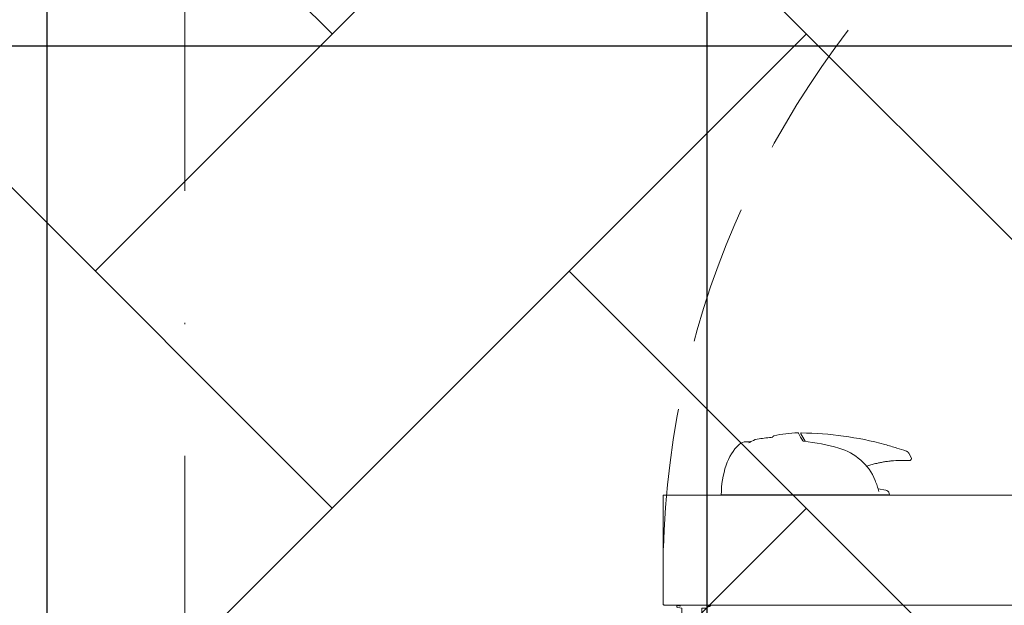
# Model space of a CAD drawing. Header units: millimetres. Extents: x -2074 to 12588, y -3630 to 101167.
# Tile 210 of 256: x 5195 to 5284, y -1381 to -1327. Entities that reach past the tile are written whole.
import ezdxf

# ---------------------------------------------------------------- set-up
doc = ezdxf.new("R2010")
doc.units = ezdxf.units.MM
doc.linetypes.add('ACAD_ISO10W100', pattern=[18, 12, -3, 0, -3])
doc.linetypes.add('DASHED', pattern=[19.05, 12.7, -6.35])
for name, color, linetype, lineweight in [('SelinAr_BUD_osie', 8, 'ACAD_ISO10W100', 18), ('SelinAr_BUD_sufit szraf', 8, 'Continuous', 18), ('SelinAr_WYP_komory', 8, 'Continuous', 18)]:
    doc.layers.add(name, color=color, linetype=linetype, lineweight=lineweight)
doc.layers.add('SelinAr_BUD_sufit', color=7, linetype='Continuous')

# ---------------------------------------------------------------- blocks, each defined once
blk = doc.blocks.new('*U432')
for p, q in [((8.514, 22.722), (8.6, 22.571)), ((8.6, 22.571), (8.91, 22.035)), ((3.554, 21.999), (3.976, 21.999)), ((18.321, 20.962), (18.543, 20.577)), ((1.279, 17.169), (16.579, 17.169)), ((1.78, 17.149), (1.781, 17.169)), ((1.78, 17.149), (16.21, 17.149)), ((15.536, 17.715), (16.232, 17.592)), ((16.21, 17.149), (16.198, 17.169)), ((16.579, 17.169), (16.553, 17.289))]:
    blk.add_line(p, q)
for points in [[(74, 7.229, -0.414214), (73.92, 7.149), (-3.92, 7.149, -0.414214), (-4, 7.229), (-4, 17.074, -0.414814), (-3.926, 17.149), (73.914, 17.149, -0.414814), (74, 17.074), (74, 7.229)], [(0.01, 6.949), (0.01, 6.999), (0.11, 6.999, 0.175422), (0.303, 7.068, 0.244753), (0.31, 7.086), (0.31, 7.124, 0.414214), (0.285, 7.149), (-2.465, 7.149, 0.414214), (-2.49, 7.124), (-2.49, 7.086, 0.200685), (-2.483, 7.068), (-2.431, 7.033), (-2.746, 7.102), (-2.757, 7.054, 0.414214), (-2.681, 6.934), (-2.29, 6.849), (-2.29, 5.57, 0.649069), (-0.49, 5.599), (-0.49, 6.849), (-0.09, 6.849, 0.414214), (0.01, 6.949)]]:
    blk.add_lwpolyline(points, format="xyb")
at = {"color": 254, "linetype": 'DASHED'}
blk.add_arc((77.1, 9.9), 81.125, 88.57469, 181.53697, dxfattribs=at)
for centre, radius, start, end in [((176.191, -1437.283), 1469.587, 96.651214, 96.700849), ((8.279, 13.799), 9, 90.18455, 104.3275), ((8.25, 22.749), 0.05, 30.00446, 90.18217), ((74.399, 60.468), 76.097, 209.69252, 210.30746), ((8.557, 22.747), 0.05, 89.45092, 210), ((8.27, -7.202), 30, 74.7421, 89.45189), ((5.999, 18.481), 4.5, 133.34684, 162), ((3.529, 21.097), 0.902, 88.52046, 133.32375), ((7.96, 15.217), 7.866, 119.83997, 121.9601), ((4.936, 20.509), 1.77, 97.286, 120.16019), ((5.889, -0.951), 23.184, 74.78602, 82.84551), ((8.266, -7.216), 30.014, 72.57991, 74.7416), ((10.613, 16.583), 5.025, 22.26116, 74.29276), ((8.391, -6.834), 29.612, 70.87797, 72.59047), ((10.279, 17.09), 9, 162, 179.5), ((17.72, 10.297), 10.001, 86.40982, 95.61023), ((18.37, 20.477), 0.2, 263.3009, 29.95416), ((8.916, 15.814), 6.886, 13.85155, 22.83097), ((16.163, 17.198), 0.4, 13.01997, 80.15844)]:
    blk.add_arc(centre, radius, start, end)
for points, knots in [([(5.931, 22.408), (5.935, 22.415), (5.942, 22.428), (5.954, 22.447), (5.968, 22.464), (5.982, 22.479), (5.998, 22.493), (6.015, 22.504), (6.033, 22.513), (6.046, 22.517), (6.052, 22.519)], [0, 0, 0, 0, 0.232433, 0.455468, 0.67195, 0.883152, 1.089409, 1.291637, 1.491434, 1.690369, 1.690369, 1.690369, 1.690369]), ([(8.695, 22.069), (8.696, 22.068), (8.698, 22.068), (8.702, 22.067), (8.707, 22.065), (8.714, 22.063), (8.729, 22.06), (8.75, 22.056), (8.767, 22.053), (8.777, 22.052)], [0, 0, 0, 0, 0.0290633, 0.0714678, 0.0970914, 0.1891856, 0.2978479, 0.5497264, 0.8324144, 0.8324144, 0.8324144, 0.8324144]), ([(18.092, 21.145), (18.098, 21.142), (18.114, 21.137), (18.137, 21.128), (18.161, 21.116), (18.184, 21.103), (18.205, 21.089), (18.227, 21.073), (18.249, 21.054), (18.269, 21.033), (18.288, 21.011), (18.306, 20.987), (18.316, 20.97), (18.321, 20.962)], [0, 0, 0, 0, 0.199401, 0.485424, 0.754749, 1.002974, 1.27341, 1.527572, 1.816148, 2.125015, 2.404212, 2.697198, 2.999466, 2.999466, 2.999466, 2.999466]), ([(14.501, 19.766), (14.536, 19.778), (14.631, 19.809), (14.792, 19.86), (14.986, 19.918), (15.198, 19.976), (15.399, 20.026), (15.591, 20.069), (15.768, 20.106), (15.948, 20.14), (16.129, 20.171), (16.312, 20.199), (16.486, 20.222), (16.631, 20.239), (16.711, 20.247), (16.742, 20.25)], [17.111436, 17.111436, 17.111436, 17.111436, 18.224018, 20.113651, 22.180463, 24.288958, 26.716097, 28.391912, 30.195176, 32.128218, 33.887195, 35.711387, 37.691634, 39.144941, 40.092956, 40.092956, 40.092956, 40.092956])]:
    blk.add_open_spline(points, degree=3, knots=knots)
blk = doc.blocks.new('*U388')
at = {"ltscale": 4}
blk.add_line((0, 50), (0, -1730), dxfattribs=at)
blk = doc.blocks.new('ewerwerwerwe')
at = {"layer": 'SelinAr_BUD_osie'}
blk.add_blockref('*U388', (2209.657, 2159.741), dxfattribs=at)
at = {"layer": 'SelinAr_WYP_komory'}
blk.add_blockref('*U432', (2257.157, 1612.241), dxfattribs=at)
blk = doc.blocks.new('dsfsfsdf')
at = {"layer": 'SelinAr_BUD_sufit'}
for points in [[(3197.157, -1382.759), (3197.157, -1209.759)], [(3257.157, -1382.759), (3257.157, -1209.759)], [(2982.157, -1329.759), (3557.157, -1329.759)]]:
    blk.add_lwpolyline(points, dxfattribs=at)

msp = doc.modelspace()

# ---------------------------------------------------------------- block references
msp.add_blockref('ewerwerwerwe', (3000, -3000))

# ---------------------------------------------------------------- next in the draw order: hatches: boundary and pattern name
at = {"layer": 'SelinAr_BUD_sufit szraf', "ltscale": 2}
h = msp.add_hatch(dxfattribs=at)
h.set_pattern_fill('AR-HBONE', color=256, scale=0.3)
h.set_pattern_definition([(45, (718.544, 9684.668), (0, 43.10523), [91.44, -30.48]), (135, (740.096, 9706.22), (4e-15, 43.10523), [91.44, -30.48])])
h.paths.add_polyline_path([(6157.157, -1379.759), (6052.157, -1379.759), (6052.157, -1642.759), (6157.157, -1642.759)])
h.paths.add_polyline_path([(6042.157, -1487.759), (5807.157, -1487.759), (5807.157, -1642.759), (6042.157, -1642.759)])
h.paths.add_polyline_path([(5797.157, -1490.259), (5567.157, -1490.259), (5567.157, -1642.759), (5797.157, -1642.759)])
h.paths.add_polyline_path([(5817.157, -1329.759), (5567.157, -1329.759), (5567.157, -1477.759), (5817.157, -1477.759)])
h.paths.add_polyline_path([(5557.157, -1442.759), (5557.157, -1209.759), (4982.157, -1209.759), (4982.157, -1642.759), (5112.157, -1642.759), (5112.157, -1542.759), (5192.157, -1542.759), (5192.157, -1382.759), (5382.157, -1382.759), (5382.157, -1442.759)])
h.paths.add_polyline_path([(6039.657, -1249.759), (5827.157, -1249.759), (5827.157, -1477.759), (6039.657, -1477.759)])
h.paths.add_polyline_path([(6157.157, -1249.759), (6052.157, -1249.759), (6052.157, -1369.759), (6157.157, -1369.759)])
h.paths.add_polyline_path([(5827.157, -914.759), (5827.157, -1019.759), (5947.157, -1019.759), (5947.157, -914.759)])
h.paths.add_polyline_path([(5952.157, -1029.759), (5827.157, -1029.759), (5827.157, -1229.759), (5952.157, -1229.759)])
h.paths.add_polyline_path([(5817.157, -914.759), (5567.157, -914.759), (5567.157, -1319.759), (5817.157, -1319.759)])
h.paths.add_polyline_path([(5557.157, -914.759), (5387.157, -914.759), (5387.157, -1199.759), (5557.157, -1199.759)])
h.paths.add_polyline_path([(5192.157, -1552.759), (5122.157, -1552.759), (5122.157, -1642.759), (5192.157, -1642.759)])
h.paths.add_polyline_path([(5374.657, -914.759), (5182.157, -914.759), (5182.157, -1199.759), (5374.657, -1199.759)])
h.paths.add_polyline_path([(5172.157, -914.759), (4982.157, -914.759), (4982.157, -1199.759), (5172.157, -1199.759)])

# ---------------------------------------------------------------- next in the draw order: block references
at = {"layer": 'SelinAr_BUD_sufit'}
msp.add_blockref('dsfsfsdf', (2000, 0), dxfattribs=at)

doc.saveas('drawing.dxf')
